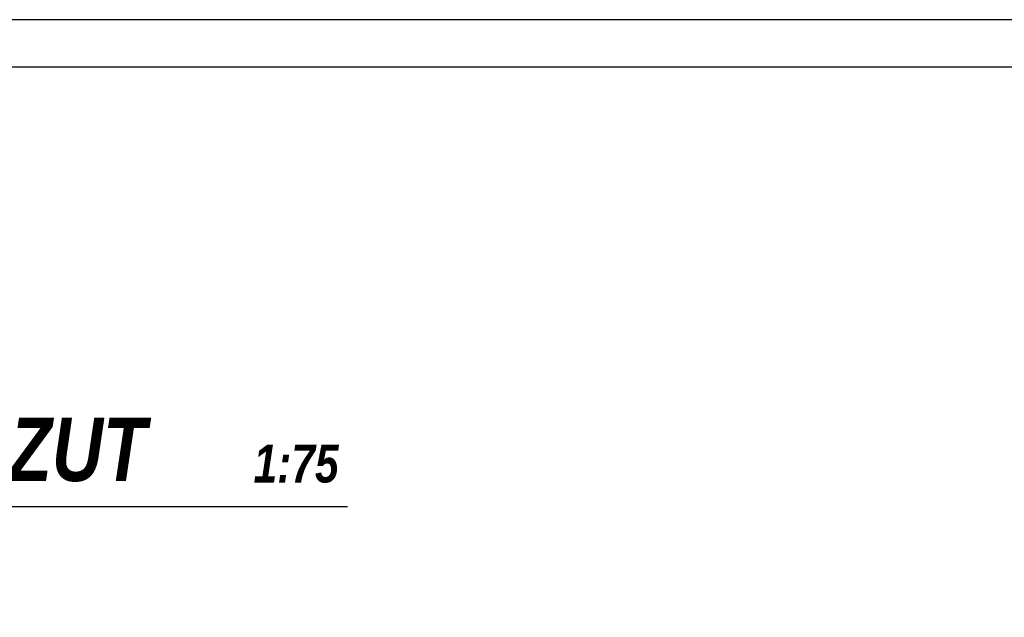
# Model space of a CAD drawing. Extents: x 10476 to 23681, y -304923 to -300723.
# Tile 24 of 25: x 21160 to 21937, y -301194 to -300723. Entities that reach past the tile are written whole.
import ezdxf

# ---------------------------------------------------------------- set-up
doc = ezdxf.new("R2010")
doc.units = 0
doc.header["$MEASUREMENT"] = 0
doc.layers.get('0').update_dxf_attribs({"linetype": 'CONTINUOUS'})
doc.styles.add('kursywa', font='arialbi.ttf', dxfattribs={"width": 0.8})

msp = doc.modelspace()

# ---------------------------------------------------------------- linework, layer by layer
at = {"color": 2, "ltscale": 35}
msp.add_line((20507.6728, -301107.01343), (21418.24632, -301107.01343), dxfattribs=at)
at = {"color": 7, "ltscale": 35}
for points in [[(19538.97, -302950.11), (22688.97, -302950.11), (22688.97, -300722.61), (19538.97, -300722.61)], [(19688.97, -302912.61), (22651.47, -302912.61), (22651.47, -300760.11), (19688.97, -300760.11)]]:
    msp.add_lwpolyline(points, close=True, dxfattribs=at)

# ---------------------------------------------------------------- texts
at = {"color": 7, "ltscale": 35, "style": 'kursywa', "width": 0.8}
for s, height, p in [('WIĘŹBA DACHOWA - RZUT', 50.0025, (20526.94267, -301086.94017)), ('1:75', 30.0015, (21344.15926, -301088.06424))]:
    msp.add_text(s, height=height, dxfattribs=at).set_placement(p)

doc.saveas('drawing.dxf')
